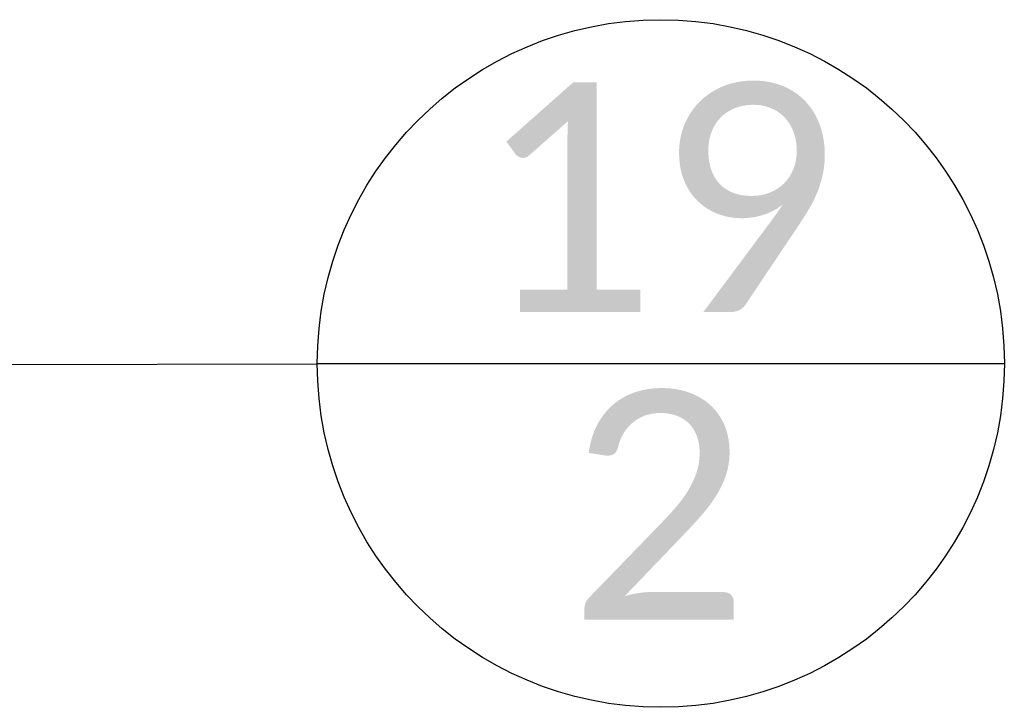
# Paper-space layout 'Sheet1' of a CAD drawing. Header units: millimetres. Extents: x 0 to 23548, y 0 to 16632.
# Tile 102 of 143: x 10116 to 10435, y 6716 to 6938. Entities that reach past the tile are written whole.
import ezdxf

# ---------------------------------------------------------------- set-up
doc = ezdxf.new("R2010")
doc.units = ezdxf.units.MM
doc.linetypes.add('SLD-Sólida', pattern=[0])
doc.layers.add('DETALHAMENTO', color=8, linetype='SLD-Sólida')
doc.styles.add('SLDTEXTSTYLE2', font='CALIBRI.TTF')
doc.styles.get("Standard").update_dxf_attribs({"font": 'CALIBRI.TTF'})
doc.dimstyles.new('SLDDIMSTYLE3', dxfattribs={"dimtxt": 0.18, "dimasz": 49, "dimexe": 0, "dimexo": 0.0625, "dimgap": 0, "dimtad": 0, "dimtih": 1, "dimtoh": 1, "dimdec": 0, "dimrnd": 1e-09, "dimzin": 0, "dimdsep": 46, "dimtxsty": 'Standard', "dimsah": 1, "dimcen": 0.09, "dimadec": 0, "dimazin": 0, "dimtfac": 49, "dimtdec": 0, "dimtofl": 0, "dimtmove": 0, "dimatfit": 3, "dimfxl": 0, "dimfrac": 2, "dimtolj": 1, "dimtzin": 0, "dimarcsym": 0})

# ---------------------------------------------------------------- blocks, each defined once
blk = doc.blocks.new('SW_NOTE_0_14')
at = {"layer": 'DETALHAMENTO', "color": 0, "ltscale": 28}
blk.add_line((0, 0.15), (222.51, 0.15), dxfattribs=at)
blk.add_circle((111.26, 0.15), 111.26, dxfattribs=at)
at = {"layer": 'DETALHAMENTO', "color": 0, "ltscale": 28, "attachment_point": 2, "style": 'SLDTEXTSTYLE2'}
for s, insert, char_height in [('19', (109.8, 90.86), 74.083), ('2', (110.53, -8.65), 74.08)]:
    blk.add_mtext(s, dxfattribs=dict(at, insert=insert, char_height=char_height))

psp = doc.layouts.new('Sheet1')

# ---------------------------------------------------------------- block references
at = {"layer": 'DETALHAMENTO', "ltscale": 28}
psp.add_blockref('SW_NOTE_0_14', (10212.029, 6826.786), dxfattribs=at)

# ---------------------------------------------------------------- leaders
psp.add_leader([(9725.832, 6826.132), (10212.029, 6826.786)], dimstyle='SLDDIMSTYLE3', dxfattribs=at)

doc.saveas('drawing.dxf')
